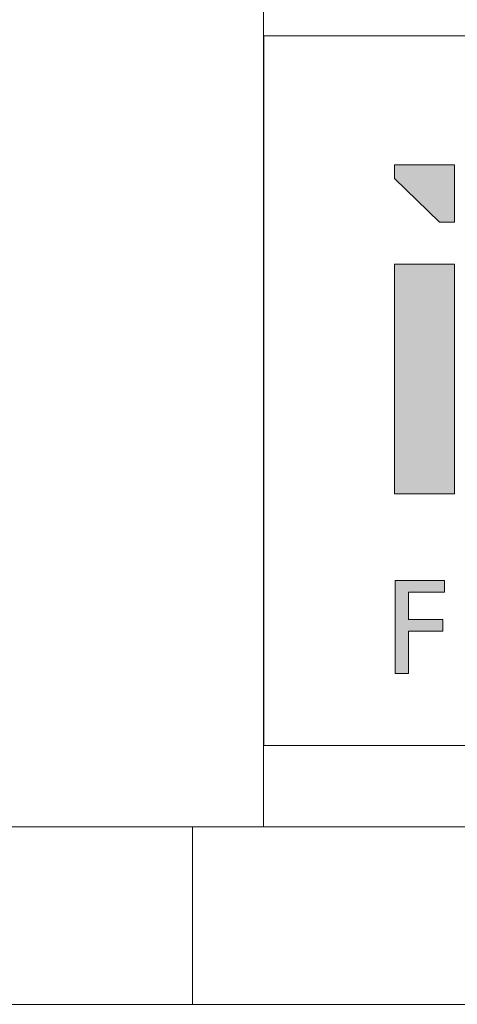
# Model space of a CAD drawing. Header units: millimetres. Extents: x 0 to 70526, y -39110 to 424.
# Tile 17 of 29: x 62882 to 63373, y -39110 to -38004. Entities that reach past the tile are written whole.
import ezdxf

# ---------------------------------------------------------------- set-up
doc = ezdxf.new("R2010")
doc.units = ezdxf.units.MM
doc.header["$LTSCALE"] = 0.25

# ---------------------------------------------------------------- blocks, each defined once
blk = doc.blocks.new('cajetin')
at = {"color": 7, "linetype": 'Continuous', "lineweight": 18}
for p, q in [((853.5, 7.5), (7.5, 7.5)), ((580.5, 7.5), (580.5, 0)), ((861, 0), (0, 0))]:
    blk.add_line(p, q, dxfattribs=at)
blk = doc.blocks.new('LOGO_sombreado')
at = {"linetype": 'Continuous'}
for points in [[(5.379, 14.745), (5.379, 16.368), (3.691, 16.368), (3.691, 15.977), (4.956, 14.745)], [(5.379, 13.567), (3.691, 13.567), (3.691, 7.09), (5.379, 7.09)], [(4.078, 4.32), (5.1, 4.32), (5.1, 4.651), (3.702, 4.651), (3.702, 2.023), (4.078, 2.023), (4.078, 3.22), (5.054, 3.22), (5.054, 3.551), (4.078, 3.551)], [(4.078, 4.32), (5.1, 4.32), (5.1, 4.651), (3.702, 4.651), (3.702, 2.023), (4.078, 2.023), (4.078, 3.22), (5.054, 3.22), (5.054, 3.551), (4.078, 3.551)]]:
    blk.add_hatch(color=7, dxfattribs=at).paths.add_polyline_path(points, flags=0)
at = {"color": 7, "linetype": 'Continuous', "lineweight": 18}
for p, q in [((0, 20), (0, 0)), ((0, 20), (72.5, 20)), ((3.691, 16.368), (3.691, 15.977)), ((5.379, 16.368), (3.691, 16.368)), ((5.379, 16.368), (5.379, 14.745)), ((3.691, 15.977), (4.956, 14.745)), ((4.956, 14.745), (5.379, 14.745)), ((3.691, 7.09), (3.691, 13.567)), ((3.691, 13.567), (5.379, 13.567)), ((5.379, 13.567), (5.379, 7.09)), ((5.379, 7.09), (3.691, 7.09)), ((3.702, 2.023), (3.702, 4.651)), ((3.702, 4.651), (5.1, 4.651)), ((3.702, 2.023), (3.702, 4.651)), ((5.1, 4.651), (5.1, 4.32)), ((4.078, 4.32), (4.078, 3.551)), ((5.1, 4.32), (4.078, 4.32)), ((4.078, 3.551), (5.054, 3.551)), ((5.054, 3.551), (5.054, 3.22)), ((5.054, 3.22), (4.078, 3.22)), ((4.078, 3.22), (4.078, 2.023)), ((4.078, 2.023), (3.702, 2.023)), ((0, 0), (72.5, 0))]:
    blk.add_line(p, q, dxfattribs=at)
blk = doc.blocks.new('A$C861fd815')
at = {"color": 7, "linetype": 'Continuous', "lineweight": 18}
for p, q in [((63155.4, -37117.4), (63155.4, -38910.3)), ((63155.4, -38910.3), (70327.2, -38910.3))]:
    blk.add_line(p, q, dxfattribs=at)
at = {"xscale": 26.5625, "yscale": 26.5625, "zscale": 26.5625}
blk.add_blockref('cajetin', (47656.2, -39109.6), dxfattribs=at)
at = {"color": 7, "linetype": 'Continuous', "xscale": 39.84375, "yscale": 39.84375, "zscale": 39.84375}
blk.add_blockref('LOGO_sombreado', (63155.8, -38818.8), dxfattribs=at)

msp = doc.modelspace()

# ---------------------------------------------------------------- block references
msp.add_blockref('A$C861fd815', (0, 0))

doc.saveas('drawing.dxf')
